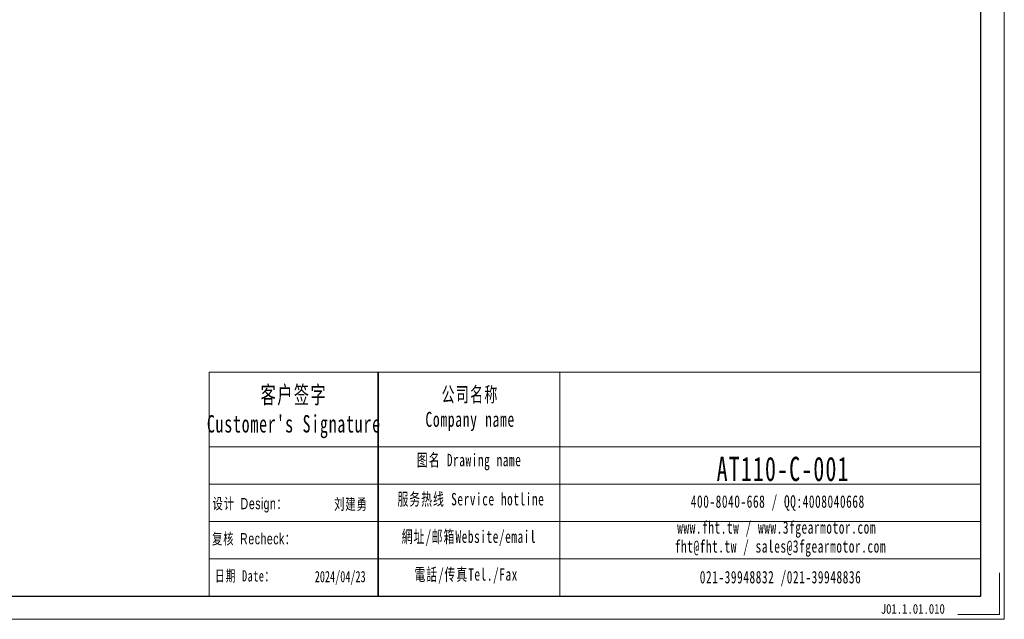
# Model space of a CAD drawing. Header units: millimetres. Extents: x 12 to 715, y 73 to 567.
# Tile 3 of 8: x 364 to 715, y 73 to 287. Entities that reach past the tile are written whole.
import ezdxf

# ---------------------------------------------------------------- set-up
doc = ezdxf.new("R2010")
doc.units = ezdxf.units.MM
doc.layers.get('0').update_dxf_attribs({"lineweight": 35})
doc.layers.add('6文字层', color=3, linetype='Continuous')
for name, color, linetype, lineweight in [('7标注层', 4, 'Continuous', 18), ('SLD-0', 7, 'Continuous', 18), ('图框_外框线', 7, 'Continuous', 18)]:
    doc.layers.add(name, color=color, linetype=linetype, lineweight=lineweight)
doc.styles.add('标准', font='txt', dxfattribs={"width": 0.667})
doc.styles.add('样式 1', font='txt', dxfattribs={"width": 0.8})

msp = doc.modelspace()

# ---------------------------------------------------------------- linework, layer by layer
msp.add_line((491.4109, 161.4892), (491.4109, 81.6242))
at = {"layer": '7标注层', "color": 0}
msp.add_line((431.1652, 161.4892), (431.1652, 81.6378), dxfattribs=at)
at = {"layer": '图框_外框线'}
for p, q in [((431.1652, 161.4892), (491.4109, 161.4892)), ((491.4109, 161.4892), (491.4109, 81.6378)), ((491.4109, 161.4892), (706.5054, 161.4892)), ((556.3216, 161.4892), (556.3216, 81.6378)), ((431.1652, 134.8428), (491.4109, 134.8428)), ((491.4109, 134.8428), (706.5054, 134.8428)), ((431.1652, 121.5195), (706.5054, 121.5195)), ((431.1652, 108.1963), (706.5054, 108.1963)), ((431.1652, 94.8731), (706.5054, 94.8731))]:
    msp.add_line(p, q, dxfattribs=at)
at = {"layer": '图框_外框线', "color": 3}
msp.add_lwpolyline([(16.126, 73.32), (714.8233, 73.32), (714.8233, 567.3988), (16.126, 567.3988)], close=True, dxfattribs=at)
at = {"layer": '图框_外框线', "color": 3, "lineweight": 25}
msp.add_lwpolyline([(57.7152, 81.6378), (706.5054, 81.6378), (706.5054, 559.0809), (57.7152, 559.0809)], close=True, dxfattribs=at)
at = {"layer": '图框_外框线', "color": 3}
msp.add_lwpolyline([(713.1597, 89.9557), (713.1597, 74.9836), (698.1876, 74.9836)], dxfattribs=at)

# ---------------------------------------------------------------- texts
at = {"layer": '6文字层', "insert": (670.7529, 78.7892), "char_height": 3.5, "width": 43.304423, "attachment_point": 1, "style": '样式 1'}
msp.add_mtext('J01.1.01.010', dxfattribs=at)
at = {"layer": 'SLD-0', "color": 1, "attachment_point": 2, "style": '标准'}
for s, insert, char_height, width in [("\\T1.1;客户签字\\PCustomer's Signature", (461.3919, 156.5595), 6.217511, 77.346483), ('\\T1.1;公司名称\\PCompany name', (524.278, 156.2295), 5.329295, 68.997737), ('\\T1.1;图名 Drawing name', (523.9137, 132.3868), 4.44108, 56.795565), ('{\\H1.62123x;\\T1.10000;AT110-C-001}', (635.9096, 131.3144), 5.329295, 45.247814), ('{\\fSimSun|b0|i0|c134|p2;\\T1.1;设计 \\fArial|b0|i0|c0|p34;Design\\fSimSun|b0|i0|c134|p2;：}', (445.7776, 116.6247), 4, 31.971711), ('{\\fSimSun|b0|i0|c134|p2;\\T1.1;刘建勇}', (481.7708, 116.4325), 4, 31.971711), ('\\T1.1;服务热线 Service hotline', (524.5435, 118.4219), 4.44108, 63.275715), ('\\T1.1;400-8040-668 / QQ:4008040668', (634.0178, 117.5733), 4.44108, 129.303849), ('\\T1.1;網址/邮箱Website/email', (523.8519, 105.0417), 4.44108, 65.864064), ('\\T1.1;www.fht.tw / www.3fgearmotor.com ', (633.6083, 108.3232), 4.44108, 129.449409), ('{\\fSimSun|b0|i0|c134|p2;\\T1.1;复核 \\fArial|b0|i0|c0|p34;Recheck\\fSimSun|b0|i0|c134|p2;：}', (447.1763, 104.0757), 4, 31.971711), ('{\\T1.10000;fht@fht.tw / sales@3fgearmotor.com }', (634.9617, 101.5606), 4.44108, 129.449409), ('{\\T1.1;日期 Date：}', (443.9793, 90.8255), 4, 31.971711), ('\\T1.1;電話/传真Tel./Fax', (522.8569, 91.5571), 4.44108, 66.656215), ('2024/04/23', (477.9205, 90.5718), 4, 31.971711), ('\\T1.1;021-39948832 /021-39948836 ', (635.0082, 90.5861), 4.44108, 98.844416)]:
    msp.add_mtext(s, dxfattribs=dict(at, insert=insert, char_height=char_height, width=width))

doc.saveas('drawing.dxf')
